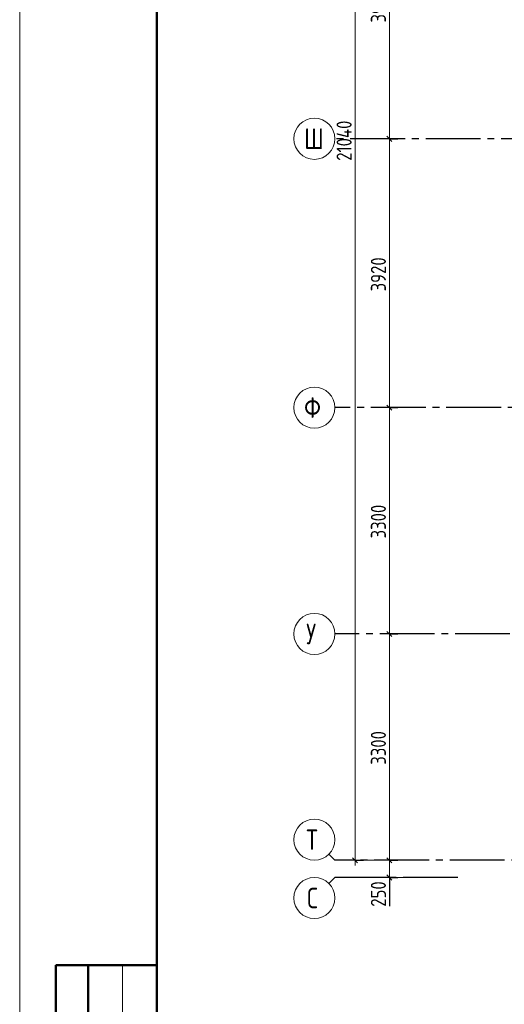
# Model space of a CAD drawing. Header units: millimetres. Extents: x 0 to 32559, y 0 to 42000.
# Tile 5 of 20: x 0 to 7071, y 14930 to 29286. Entities that reach past the tile are written whole.
import ezdxf

# ---------------------------------------------------------------- set-up
doc = ezdxf.new("R2010")
doc.units = ezdxf.units.MM
doc.linetypes.add('______5', pattern=[1100, 800, -100, 100, -100])
for name, color, linetype, lineweight in [('Standard', 7, 'Continuous', 25), ('Оси', 40, '______5', 18), ('Размерная выноска', 7, 'Continuous', 13)]:
    doc.layers.add(name, color=color, linetype=linetype, lineweight=lineweight)
doc.styles.add('GOST 2.304-81', font='txt')
doc.styles.add('ISOCPEUR', font='txt')

msp = doc.modelspace()

# ---------------------------------------------------------------- linework, layer by layer
at = {"layer": 'Standard', "color": 7, "linetype": 'Continuous', "lineweight": 13, "transparency": 33554687}
for p, q in [((5394, 31470), (5394, 27550)), ((5394, 27550), (5394, 23630)), ((5394, 23630), (5394, 20330)), ((5394, 20330), (5394, 17030)), ((4600, 17030), (4512, 17118)), ((4600, 17030), (5802, 17030)), ((4894, 17030), (4894, 16955)), ((5394, 17030), (5394, 16780)), ((4600, 16780), (4512, 16692)), ((4600, 16780), (5802, 16780)), ((5394, 16780), (5394, 16705)), ((1500, 15500), (1500, 9000))]:
    msp.add_line(p, q, dxfattribs=at)
at = {"layer": 'Standard', "color": 7, "linetype": 'Continuous', "lineweight": 25, "transparency": 33554687}
for p, q in [((5357, 27587), (5431, 27512)), ((5357, 23667), (5431, 23592)), ((5357, 20367), (5431, 20292)), ((4857, 17068), (4931, 16992)), ((5357, 17068), (5431, 16992)), ((5357, 16817), (5431, 16742))]:
    msp.add_line(p, q, dxfattribs=at)
at = {"layer": 'Standard', "color": 251, "linetype": 'Continuous', "lineweight": -3, "true_color": 0x656565, "transparency": 33554687}
for p, q in [((5394, 27550), (5269, 27550)), ((5394, 27550), (5519, 27550)), ((5394, 27550), (5394, 27550)), ((5394, 23630), (5269, 23630)), ((5394, 23630), (5519, 23630)), ((5394, 23630), (5394, 23630)), ((5394, 20330), (5269, 20330)), ((5394, 20330), (5519, 20330)), ((5394, 20330), (5394, 20330)), ((4894, 17030), (4769, 17030)), ((4894, 17030), (5019, 17030)), ((4894, 17030), (4894, 17030)), ((5394, 17030), (5269, 17030)), ((5394, 17030), (5519, 17030)), ((5394, 17030), (5394, 17030)), ((5394, 16780), (5269, 16780)), ((5394, 16780), (5519, 16780)), ((5394, 16780), (5394, 16780))]:
    msp.add_line(p, q, dxfattribs=at)
at = {"layer": 'Standard', "color": 7, "linetype": 'Continuous', "lineweight": 50, "transparency": 33554687}
for p, q in [((2000, 15500), (527, 15500)), ((527, 15500), (527, 9000)), ((527, 15500), (527, 9000)), ((1000, 15500), (1000, 9000))]:
    msp.add_line(p, q, dxfattribs=at)
at = {"layer": 'Standard', "color": 7, "linetype": 'Continuous', "lineweight": 13, "transparency": 33554687}
msp.add_lwpolyline([(0, 0), (29700, 0), (29700, 42000), (0, 42000), (0, 0)], close=True, dxfattribs=at)
at = {"layer": 'Standard', "color": 7, "linetype": 'Continuous', "lineweight": 50, "transparency": 33554687}
msp.add_lwpolyline([(2000, 41500), (29200, 41500), (29200, 500), (2000, 500), (2000, 41500)], close=True, dxfattribs=at)
at = {"layer": 'Standard', "color": 7, "linetype": 'Continuous', "lineweight": 13, "transparency": 33554687}
msp.add_lwpolyline([(4894, 38070), (4894, 27143), (4894, 27143), (4894, 17030)], dxfattribs=at)
at = {"layer": 'Оси', "color": 8, "linetype": '______5', "lineweight": -3, "transparency": 33554687}
for p, q in [((26524, 27550), (4600, 27550)), ((26824, 23630), (4600, 23630)), ((22554, 20330), (4600, 20330)), ((23574, 17030), (4600, 17030)), ((6394, 16780), (4600, 16780))]:
    msp.add_line(p, q, dxfattribs=at)
at = {"layer": 'Оси', "color": 7, "linetype": 'Continuous', "lineweight": 13, "transparency": 33554687}
for centre in [(4300, 27550), (4300, 23630), (4300, 20330), (4300, 17330), (4300, 16480)]:
    msp.add_circle(centre, 300, dxfattribs=at)
at = {"layer": 'Размерная выноска', "color": 7, "linetype": 'Continuous', "lineweight": 25, "transparency": 33554687}
msp.add_line((5394, 16780), (5394, 16360), dxfattribs=at)

# ---------------------------------------------------------------- texts
at = {"layer": 'Standard', "color": 7, "linetype": 'Continuous', "lineweight": 25, "transparency": 33554687, "char_height": 220, "attachment_point": 7, "rotation": 90, "style": 'GOST 2.304-81'}
for s, insert, width in [('3920', (5344, 29244), 657.05), ('21040', (4844, 27229), 766.39), ('3920', (5344, 25324), 657.06), ('3300', (5344, 21722), 641.48), ('3300', (5344, 18422), 641.47), ('250', (5344, 16352), 516.4)]:
    msp.add_mtext(s, dxfattribs=dict(at, insert=insert, width=width))
at = {"layer": 'Оси', "color": 7, "linetype": 'Continuous', "lineweight": 25, "transparency": 33554687, "char_height": 300, "attachment_point": 7, "style": 'ISOCPEUR'}
for s, insert, width in [('\\W0.83;Ш', (4150, 27400), 425), ('\\W0.83;Ф', (4150, 23480), 425), ('\\W0.80;У', (4180, 20180), 359.83), ('\\W0.80;Т', (4180, 17180), 359.83), ('\\W0.78;С', (4195, 16330), 326.41)]:
    msp.add_mtext(s, dxfattribs=dict(at, insert=insert, width=width))

doc.saveas('drawing.dxf')
